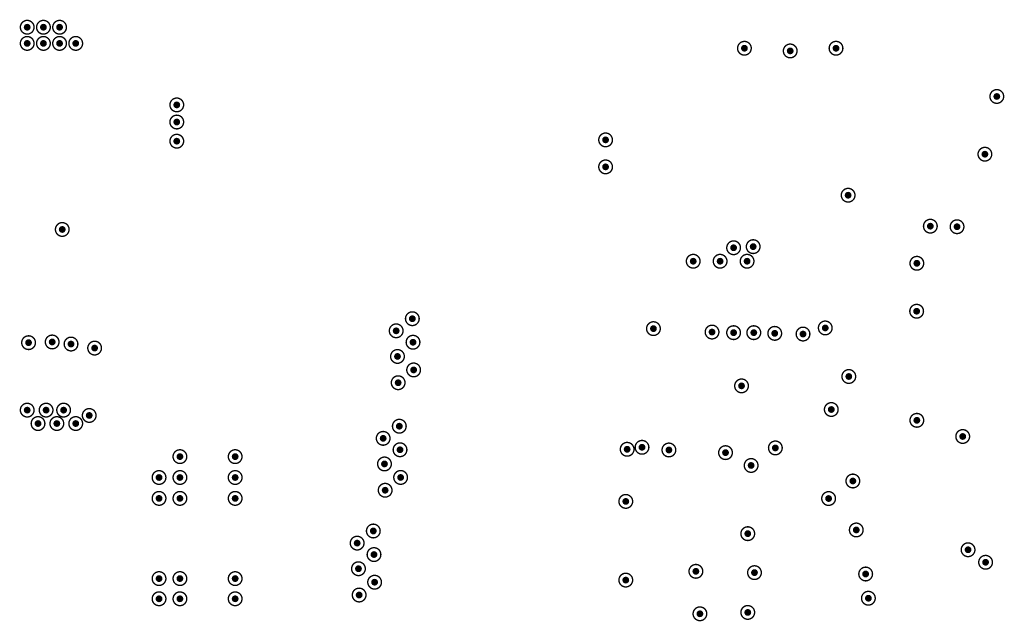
# Model space of a CAD drawing. Header units: inches. Extents: x -11.9 to 0, y -4.1 to 7.1.
# Tile 48 of 54: x -3.6 to -2.2, y 3.4 to 4.3. Entities that reach past the tile are written whole.
import ezdxf

# ---------------------------------------------------------------- set-up
doc = ezdxf.new("R2010")
doc.units = ezdxf.units.IN
doc.header["$MEASUREMENT"] = 0
doc.layers.add('DrillDrawing', color=1, linetype='Continuous')
doc.layers.add('ViaHoleLayer', color=16, linetype='Continuous')

msp = doc.modelspace()

# ---------------------------------------------------------------- hatches: boundary and pattern name
at = {"layer": 'ViaHoleLayer'}
h = msp.add_hatch(color=16, dxfattribs=at)
edge = h.paths.add_edge_path()
edge.add_arc((-3.6024, 4.2874), 0.005, 0, 360)
h = msp.add_hatch(color=16, dxfattribs=at)
edge = h.paths.add_edge_path()
edge.add_arc((-3.5787, 4.2874), 0.005, 0, 360)
h = msp.add_hatch(color=16, dxfattribs=at)
edge = h.paths.add_edge_path()
edge.add_arc((-3.5551, 4.2874), 0.005, 0, 360)
h = msp.add_hatch(color=16, dxfattribs=at)
edge = h.paths.add_edge_path()
edge.add_arc((-3.6024, 4.2638), 0.005, 0, 360)
h = msp.add_hatch(color=16, dxfattribs=at)
edge = h.paths.add_edge_path()
edge.add_arc((-3.5787, 4.2638), 0.005, 0, 360)
h = msp.add_hatch(color=16, dxfattribs=at)
edge = h.paths.add_edge_path()
edge.add_arc((-3.5551, 4.2638), 0.005, 0, 360)
h = msp.add_hatch(color=16, dxfattribs=at)
edge = h.paths.add_edge_path()
edge.add_arc((-3.5315, 4.2638), 0.005, 0, 360)
h = msp.add_hatch(color=16, dxfattribs=at)
edge = h.paths.add_edge_path()
edge.add_arc((-2.5547, 4.2567), 0.005, 0, 360)
h = msp.add_hatch(color=16, dxfattribs=at)
edge = h.paths.add_edge_path()
edge.add_arc((-2.4878, 4.2528), 0.005, 0, 360)
h = msp.add_hatch(color=16, dxfattribs=at)
edge = h.paths.add_edge_path()
edge.add_arc((-2.4209, 4.2567), 0.005, 0, 360)
h = msp.add_hatch(color=16, dxfattribs=at)
edge = h.paths.add_edge_path()
edge.add_arc((-2.186, 4.1863), 0.005, 0, 360)
h = msp.add_hatch(color=16, dxfattribs=at)
edge = h.paths.add_edge_path()
edge.add_arc((-3.3839, 4.174), 0.005, 0, 360)
h = msp.add_hatch(color=16, dxfattribs=at)
edge = h.paths.add_edge_path()
edge.add_arc((-3.3839, 4.149), 0.005, 0, 360)
h = msp.add_hatch(color=16, dxfattribs=at)
edge = h.paths.add_edge_path()
edge.add_arc((-3.3839, 4.121), 0.005, 0, 360)
h = msp.add_hatch(color=16, dxfattribs=at)
edge = h.paths.add_edge_path()
edge.add_arc((-2.7575, 4.1229), 0.005, 0, 360)
h = msp.add_hatch(color=16, dxfattribs=at)
edge = h.paths.add_edge_path()
edge.add_arc((-2.2034, 4.102), 0.005, 0, 360)
h = msp.add_hatch(color=16, dxfattribs=at)
edge = h.paths.add_edge_path()
edge.add_arc((-2.7575, 4.0835), 0.005, 0, 360)
h = msp.add_hatch(color=16, dxfattribs=at)
edge = h.paths.add_edge_path()
edge.add_arc((-2.4032, 4.0421), 0.005, 0, 360)
h = msp.add_hatch(color=16, dxfattribs=at)
edge = h.paths.add_edge_path()
edge.add_arc((-2.2831, 3.9969), 0.005, 0, 360)
h = msp.add_hatch(color=16, dxfattribs=at)
edge = h.paths.add_edge_path()
edge.add_arc((-2.2441, 3.9961), 0.005, 0, 360)
h = msp.add_hatch(color=16, dxfattribs=at)
edge = h.paths.add_edge_path()
edge.add_arc((-3.5512, 3.9921), 0.005, 0, 360)
h = msp.add_hatch(color=16, dxfattribs=at)
edge = h.paths.add_edge_path()
edge.add_arc((-2.5705, 3.9654), 0.005, 0, 360)
h = msp.add_hatch(color=16, dxfattribs=at)
edge = h.paths.add_edge_path()
edge.add_arc((-2.5419, 3.967), 0.005, 0, 360)
h = msp.add_hatch(color=16, dxfattribs=at)
edge = h.paths.add_edge_path()
edge.add_arc((-2.6295, 3.9457), 0.005, 0, 360)
h = msp.add_hatch(color=16, dxfattribs=at)
edge = h.paths.add_edge_path()
edge.add_arc((-2.5902, 3.9457), 0.005, 0, 360)
h = msp.add_hatch(color=16, dxfattribs=at)
edge = h.paths.add_edge_path()
edge.add_arc((-2.5508, 3.9457), 0.005, 0, 360)
h = msp.add_hatch(color=16, dxfattribs=at)
edge = h.paths.add_edge_path()
edge.add_arc((-2.3028, 3.9427), 0.005, 0, 360)
h = msp.add_hatch(color=16, dxfattribs=at)
edge = h.paths.add_edge_path()
edge.add_arc((-2.3031, 3.8727), 0.005, 0, 360)
h = msp.add_hatch(color=16, dxfattribs=at)
edge = h.paths.add_edge_path()
edge.add_arc((-3.0398, 3.8618), 0.005, 0, 360)
h = msp.add_hatch(color=16, dxfattribs=at)
edge = h.paths.add_edge_path()
edge.add_arc((-3.0634, 3.8441), 0.005, 0, 360)
h = msp.add_hatch(color=16, dxfattribs=at)
edge = h.paths.add_edge_path()
edge.add_arc((-2.6876, 3.8473), 0.005, 0, 360)
h = msp.add_hatch(color=16, dxfattribs=at)
edge = h.paths.add_edge_path()
edge.add_arc((-2.602, 3.8423), 0.005, 0, 360)
h = msp.add_hatch(color=16, dxfattribs=at)
edge = h.paths.add_edge_path()
edge.add_arc((-2.5705, 3.8414), 0.005, 0, 360)
h = msp.add_hatch(color=16, dxfattribs=at)
edge = h.paths.add_edge_path()
edge.add_arc((-2.541, 3.8414), 0.005, 0, 360)
h = msp.add_hatch(color=16, dxfattribs=at)
edge = h.paths.add_edge_path()
edge.add_arc((-2.5104, 3.8404), 0.005, 0, 360)
h = msp.add_hatch(color=16, dxfattribs=at)
edge = h.paths.add_edge_path()
edge.add_arc((-2.4691, 3.8394), 0.005, 0, 360)
h = msp.add_hatch(color=16, dxfattribs=at)
edge = h.paths.add_edge_path()
edge.add_arc((-2.4366, 3.8483), 0.005, 0, 360)
h = msp.add_hatch(color=16, dxfattribs=at)
edge = h.paths.add_edge_path()
edge.add_arc((-3.6004, 3.8268), 0.005, 0, 360)
h = msp.add_hatch(color=16, dxfattribs=at)
edge = h.paths.add_edge_path()
edge.add_arc((-3.5659, 3.8278), 0.005, 0, 360)
h = msp.add_hatch(color=16, dxfattribs=at)
edge = h.paths.add_edge_path()
edge.add_arc((-3.5384, 3.8248), 0.005, 0, 360)
h = msp.add_hatch(color=16, dxfattribs=at)
edge = h.paths.add_edge_path()
edge.add_arc((-3.0388, 3.8274), 0.005, 0, 360)
h = msp.add_hatch(color=16, dxfattribs=at)
edge = h.paths.add_edge_path()
edge.add_arc((-3.5039, 3.8189), 0.005, 0, 360)
h = msp.add_hatch(color=16, dxfattribs=at)
edge = h.paths.add_edge_path()
edge.add_arc((-3.0615, 3.8067), 0.005, 0, 360)
h = msp.add_hatch(color=16, dxfattribs=at)
edge = h.paths.add_edge_path()
edge.add_arc((-3.0379, 3.787), 0.005, 0, 360)
h = msp.add_hatch(color=16, dxfattribs=at)
edge = h.paths.add_edge_path()
edge.add_arc((-3.0605, 3.7683), 0.005, 0, 360)
h = msp.add_hatch(color=16, dxfattribs=at)
edge = h.paths.add_edge_path()
edge.add_arc((-2.5589, 3.7637), 0.005, 0, 360)
h = msp.add_hatch(color=16, dxfattribs=at)
edge = h.paths.add_edge_path()
edge.add_arc((-2.4022, 3.7774), 0.005, 0, 360)
h = msp.add_hatch(color=16, dxfattribs=at)
edge = h.paths.add_edge_path()
edge.add_arc((-3.6024, 3.7283), 0.005, 0, 360)
h = msp.add_hatch(color=16, dxfattribs=at)
edge = h.paths.add_edge_path()
edge.add_arc((-3.5748, 3.7283), 0.005, 0, 360)
h = msp.add_hatch(color=16, dxfattribs=at)
edge = h.paths.add_edge_path()
edge.add_arc((-3.5492, 3.7283), 0.005, 0, 360)
h = msp.add_hatch(color=16, dxfattribs=at)
edge = h.paths.add_edge_path()
edge.add_arc((-3.5118, 3.7205), 0.005, 0, 360)
h = msp.add_hatch(color=16, dxfattribs=at)
edge = h.paths.add_edge_path()
edge.add_arc((-2.4278, 3.7292), 0.005, 0, 360)
h = msp.add_hatch(color=16, dxfattribs=at)
edge = h.paths.add_edge_path()
edge.add_arc((-3.5866, 3.7087), 0.005, 0, 360)
h = msp.add_hatch(color=16, dxfattribs=at)
edge = h.paths.add_edge_path()
edge.add_arc((-3.5591, 3.7087), 0.005, 0, 360)
h = msp.add_hatch(color=16, dxfattribs=at)
edge = h.paths.add_edge_path()
edge.add_arc((-3.5315, 3.7087), 0.005, 0, 360)
h = msp.add_hatch(color=16, dxfattribs=at)
edge = h.paths.add_edge_path()
edge.add_arc((-2.3028, 3.7134), 0.005, 0, 360)
h = msp.add_hatch(color=16, dxfattribs=at)
edge = h.paths.add_edge_path()
edge.add_arc((-3.0588, 3.7048), 0.005, 0, 360)
h = msp.add_hatch(color=16, dxfattribs=at)
edge = h.paths.add_edge_path()
edge.add_arc((-3.0824, 3.6871), 0.005, 0, 360)
h = msp.add_hatch(color=16, dxfattribs=at)
edge = h.paths.add_edge_path()
edge.add_arc((-2.2358, 3.6898), 0.005, 0, 360)
h = msp.add_hatch(color=16, dxfattribs=at)
edge = h.paths.add_edge_path()
edge.add_arc((-3.0578, 3.6704), 0.005, 0, 360)
h = msp.add_hatch(color=16, dxfattribs=at)
edge = h.paths.add_edge_path()
edge.add_arc((-2.726, 3.6711), 0.005, 0, 360)
h = msp.add_hatch(color=16, dxfattribs=at)
edge = h.paths.add_edge_path()
edge.add_arc((-2.7043, 3.674), 0.005, 0, 360)
h = msp.add_hatch(color=16, dxfattribs=at)
edge = h.paths.add_edge_path()
edge.add_arc((-2.665, 3.6701), 0.005, 0, 360)
h = msp.add_hatch(color=16, dxfattribs=at)
edge = h.paths.add_edge_path()
edge.add_arc((-2.5823, 3.6662), 0.005, 0, 360)
h = msp.add_hatch(color=16, dxfattribs=at)
edge = h.paths.add_edge_path()
edge.add_arc((-2.5095, 3.6731), 0.005, 0, 360)
h = msp.add_hatch(color=16, dxfattribs=at)
edge = h.paths.add_edge_path()
edge.add_arc((-3.3793, 3.6604), 0.005, 0, 360)
h = msp.add_hatch(color=16, dxfattribs=at)
edge = h.paths.add_edge_path()
edge.add_arc((-3.2986, 3.6604), 0.005, 0, 360)
h = msp.add_hatch(color=16, dxfattribs=at)
edge = h.paths.add_edge_path()
edge.add_arc((-3.0805, 3.6497), 0.005, 0, 360)
h = msp.add_hatch(color=16, dxfattribs=at)
edge = h.paths.add_edge_path()
edge.add_arc((-2.5449, 3.6475), 0.005, 0, 360)
h = msp.add_hatch(color=16, dxfattribs=at)
edge = h.paths.add_edge_path()
edge.add_arc((-3.4098, 3.6299), 0.005, 0, 360)
h = msp.add_hatch(color=16, dxfattribs=at)
edge = h.paths.add_edge_path()
edge.add_arc((-3.3793, 3.6299), 0.005, 0, 360)
h = msp.add_hatch(color=16, dxfattribs=at)
edge = h.paths.add_edge_path()
edge.add_arc((-3.2986, 3.6299), 0.005, 0, 360)
h = msp.add_hatch(color=16, dxfattribs=at)
edge = h.paths.add_edge_path()
edge.add_arc((-3.0569, 3.63), 0.005, 0, 360)
h = msp.add_hatch(color=16, dxfattribs=at)
edge = h.paths.add_edge_path()
edge.add_arc((-2.3963, 3.6248), 0.005, 0, 360)
h = msp.add_hatch(color=16, dxfattribs=at)
edge = h.paths.add_edge_path()
edge.add_arc((-3.0795, 3.6113), 0.005, 0, 360)
h = msp.add_hatch(color=16, dxfattribs=at)
edge = h.paths.add_edge_path()
edge.add_arc((-3.4098, 3.5994), 0.005, 0, 360)
h = msp.add_hatch(color=16, dxfattribs=at)
edge = h.paths.add_edge_path()
edge.add_arc((-3.3793, 3.5994), 0.005, 0, 360)
h = msp.add_hatch(color=16, dxfattribs=at)
edge = h.paths.add_edge_path()
edge.add_arc((-3.2986, 3.5994), 0.005, 0, 360)
h = msp.add_hatch(color=16, dxfattribs=at)
edge = h.paths.add_edge_path()
edge.add_arc((-2.728, 3.595), 0.005, 0, 360)
h = msp.add_hatch(color=16, dxfattribs=at)
edge = h.paths.add_edge_path()
edge.add_arc((-2.4317, 3.5992), 0.005, 0, 360)
h = msp.add_hatch(color=16, dxfattribs=at)
edge = h.paths.add_edge_path()
edge.add_arc((-3.0968, 3.5518), 0.005, 0, 360)
h = msp.add_hatch(color=16, dxfattribs=at)
edge = h.paths.add_edge_path()
edge.add_arc((-2.5498, 3.5479), 0.005, 0, 360)
h = msp.add_hatch(color=16, dxfattribs=at)
edge = h.paths.add_edge_path()
edge.add_arc((-2.3913, 3.5533), 0.005, 0, 360)
h = msp.add_hatch(color=16, dxfattribs=at)
edge = h.paths.add_edge_path()
edge.add_arc((-3.1204, 3.5341), 0.005, 0, 360)
h = msp.add_hatch(color=16, dxfattribs=at)
edge = h.paths.add_edge_path()
edge.add_arc((-2.228, 3.5244), 0.005, 0, 360)
h = msp.add_hatch(color=16, dxfattribs=at)
edge = h.paths.add_edge_path()
edge.add_arc((-3.0958, 3.5174), 0.005, 0, 360)
h = msp.add_hatch(color=16, dxfattribs=at)
edge = h.paths.add_edge_path()
edge.add_arc((-2.2024, 3.5061), 0.005, 0, 360)
h = msp.add_hatch(color=16, dxfattribs=at)
edge = h.paths.add_edge_path()
edge.add_arc((-3.1185, 3.4967), 0.005, 0, 360)
h = msp.add_hatch(color=16, dxfattribs=at)
edge = h.paths.add_edge_path()
edge.add_arc((-2.6256, 3.4929), 0.005, 0, 360)
h = msp.add_hatch(color=16, dxfattribs=at)
edge = h.paths.add_edge_path()
edge.add_arc((-2.54, 3.491), 0.005, 0, 360)
h = msp.add_hatch(color=16, dxfattribs=at)
edge = h.paths.add_edge_path()
edge.add_arc((-3.4098, 3.4823), 0.005, 0, 360)
h = msp.add_hatch(color=16, dxfattribs=at)
edge = h.paths.add_edge_path()
edge.add_arc((-3.3793, 3.4823), 0.005, 0, 360)
h = msp.add_hatch(color=16, dxfattribs=at)
edge = h.paths.add_edge_path()
edge.add_arc((-3.2986, 3.4823), 0.005, 0, 360)
h = msp.add_hatch(color=16, dxfattribs=at)
edge = h.paths.add_edge_path()
edge.add_arc((-3.0949, 3.477), 0.005, 0, 360)
h = msp.add_hatch(color=16, dxfattribs=at)
edge = h.paths.add_edge_path()
edge.add_arc((-2.728, 3.4801), 0.005, 0, 360)
h = msp.add_hatch(color=16, dxfattribs=at)
edge = h.paths.add_edge_path()
edge.add_arc((-2.3776, 3.489), 0.005, 0, 360)
h = msp.add_hatch(color=16, dxfattribs=at)
edge = h.paths.add_edge_path()
edge.add_arc((-3.4098, 3.4528), 0.005, 0, 360)
h = msp.add_hatch(color=16, dxfattribs=at)
edge = h.paths.add_edge_path()
edge.add_arc((-3.3793, 3.4528), 0.005, 0, 360)
h = msp.add_hatch(color=16, dxfattribs=at)
edge = h.paths.add_edge_path()
edge.add_arc((-3.2986, 3.4528), 0.005, 0, 360)
h = msp.add_hatch(color=16, dxfattribs=at)
edge = h.paths.add_edge_path()
edge.add_arc((-3.1175, 3.4583), 0.005, 0, 360)
h = msp.add_hatch(color=16, dxfattribs=at)
edge = h.paths.add_edge_path()
edge.add_arc((-2.3736, 3.4536), 0.005, 0, 360)
h = msp.add_hatch(color=16, dxfattribs=at)
edge = h.paths.add_edge_path()
edge.add_arc((-2.5498, 3.4329), 0.005, 0, 360)
h = msp.add_hatch(color=16, dxfattribs=at)
edge = h.paths.add_edge_path()
edge.add_arc((-2.6197, 3.4309), 0.005, 0, 360)

# ---------------------------------------------------------------- linework, layer by layer
at = {"layer": 'DrillDrawing'}
for points, const_width in [([(-3.5924, 4.2874, 1), (-3.6124, 4.2874, 1)], 0.002), ([(-3.6129, 4.2874, 1), (-3.6119, 4.2874, 1)], 0.001), ([(-3.5929, 4.2874, 1), (-3.5919, 4.2874, 1)], 0.001), ([(-3.5687, 4.2874, 1), (-3.5887, 4.2874, 1)], 0.002), ([(-3.5892, 4.2874, 1), (-3.5882, 4.2874, 1)], 0.001), ([(-3.5692, 4.2874, 1), (-3.5682, 4.2874, 1)], 0.001), ([(-3.5451, 4.2874, 1), (-3.5651, 4.2874, 1)], 0.002), ([(-3.5656, 4.2874, 1), (-3.5646, 4.2874, 1)], 0.001), ([(-3.5456, 4.2874, 1), (-3.5446, 4.2874, 1)], 0.001), ([(-3.5924, 4.2638, 1), (-3.6124, 4.2638, 1)], 0.002), ([(-3.5687, 4.2638, 1), (-3.5887, 4.2638, 1)], 0.002), ([(-3.5451, 4.2638, 1), (-3.5651, 4.2638, 1)], 0.002), ([(-3.5215, 4.2638, 1), (-3.5415, 4.2638, 1)], 0.002), ([(-3.6129, 4.2638, 1), (-3.6119, 4.2638, 1)], 0.001), ([(-3.5929, 4.2638, 1), (-3.5919, 4.2638, 1)], 0.001), ([(-3.5892, 4.2638, 1), (-3.5882, 4.2638, 1)], 0.001), ([(-3.5692, 4.2638, 1), (-3.5682, 4.2638, 1)], 0.001), ([(-3.5656, 4.2638, 1), (-3.5646, 4.2638, 1)], 0.001), ([(-3.5456, 4.2638, 1), (-3.5446, 4.2638, 1)], 0.001), ([(-3.542, 4.2638, 1), (-3.541, 4.2638, 1)], 0.001), ([(-3.522, 4.2638, 1), (-3.521, 4.2638, 1)], 0.001), ([(-2.5447, 4.2567, 1), (-2.5647, 4.2567, 1)], 0.002), ([(-2.5652, 4.2567, 1), (-2.5642, 4.2567, 1)], 0.001), ([(-2.5452, 4.2567, 1), (-2.5442, 4.2567, 1)], 0.001), ([(-2.4778, 4.2528, 1), (-2.4978, 4.2528, 1)], 0.002), ([(-2.4109, 4.2567, 1), (-2.4309, 4.2567, 1)], 0.002), ([(-2.4314, 4.2567, 1), (-2.4304, 4.2567, 1)], 0.001), ([(-2.4114, 4.2567, 1), (-2.4104, 4.2567, 1)], 0.001), ([(-2.4983, 4.2528, 1), (-2.4973, 4.2528, 1)], 0.001), ([(-2.4783, 4.2528, 1), (-2.4773, 4.2528, 1)], 0.001), ([(-2.176, 4.1863, 1), (-2.196, 4.1863, 1)], 0.002), ([(-2.1965, 4.1863, 1), (-2.1955, 4.1863, 1)], 0.001), ([(-2.1765, 4.1863, 1), (-2.1755, 4.1863, 1)], 0.001), ([(-3.3739, 4.174, 1), (-3.3939, 4.174, 1)], 0.002), ([(-3.3944, 4.174, 1), (-3.3934, 4.174, 1)], 0.001), ([(-3.3744, 4.174, 1), (-3.3734, 4.174, 1)], 0.001), ([(-3.3739, 4.149, 1), (-3.3939, 4.149, 1)], 0.002), ([(-3.3944, 4.149, 1), (-3.3934, 4.149, 1)], 0.001), ([(-3.3744, 4.149, 1), (-3.3734, 4.149, 1)], 0.001), ([(-3.3739, 4.121, 1), (-3.3939, 4.121, 1)], 0.002), ([(-2.7475, 4.1229, 1), (-2.7675, 4.1229, 1)], 0.002), ([(-3.3944, 4.121, 1), (-3.3934, 4.121, 1)], 0.001), ([(-3.3744, 4.121, 1), (-3.3734, 4.121, 1)], 0.001), ([(-2.768, 4.1229, 1), (-2.767, 4.1229, 1)], 0.001), ([(-2.748, 4.1229, 1), (-2.747, 4.1229, 1)], 0.001), ([(-2.1934, 4.102, 1), (-2.2134, 4.102, 1)], 0.002), ([(-2.2139, 4.102, 1), (-2.2129, 4.102, 1)], 0.001), ([(-2.1939, 4.102, 1), (-2.1929, 4.102, 1)], 0.001), ([(-2.7475, 4.0835, 1), (-2.7675, 4.0835, 1)], 0.002), ([(-2.768, 4.0835, 1), (-2.767, 4.0835, 1)], 0.001), ([(-2.748, 4.0835, 1), (-2.747, 4.0835, 1)], 0.001), ([(-2.3932, 4.0421, 1), (-2.4132, 4.0421, 1)], 0.002), ([(-2.4137, 4.0421, 1), (-2.4127, 4.0421, 1)], 0.001), ([(-2.3937, 4.0421, 1), (-2.3927, 4.0421, 1)], 0.001), ([(-3.5412, 3.9921, 1), (-3.5612, 3.9921, 1)], 0.002), ([(-2.2731, 3.9969, 1), (-2.2931, 3.9969, 1)], 0.002), ([(-2.2341, 3.9961, 1), (-2.2541, 3.9961, 1)], 0.002), ([(-3.5617, 3.9921, 1), (-3.5607, 3.9921, 1)], 0.001), ([(-3.5417, 3.9921, 1), (-3.5407, 3.9921, 1)], 0.001), ([(-2.2936, 3.9969, 1), (-2.2926, 3.9969, 1)], 0.001), ([(-2.2736, 3.9969, 1), (-2.2726, 3.9969, 1)], 0.001), ([(-2.2546, 3.9961, 1), (-2.2536, 3.9961, 1)], 0.001), ([(-2.2346, 3.9961, 1), (-2.2336, 3.9961, 1)], 0.001), ([(-2.5605, 3.9654, 1), (-2.5805, 3.9654, 1)], 0.002), ([(-2.5319, 3.967, 1), (-2.5519, 3.967, 1)], 0.002), ([(-2.6195, 3.9457, 1), (-2.6395, 3.9457, 1)], 0.002), ([(-2.5802, 3.9457, 1), (-2.6002, 3.9457, 1)], 0.002), ([(-2.581, 3.9654, 1), (-2.58, 3.9654, 1)], 0.001), ([(-2.5408, 3.9457, 1), (-2.5608, 3.9457, 1)], 0.002), ([(-2.561, 3.9654, 1), (-2.56, 3.9654, 1)], 0.001), ([(-2.5524, 3.967, 1), (-2.5514, 3.967, 1)], 0.001), ([(-2.5324, 3.967, 1), (-2.5314, 3.967, 1)], 0.001), ([(-2.64, 3.9457, 1), (-2.639, 3.9457, 1)], 0.001), ([(-2.62, 3.9457, 1), (-2.619, 3.9457, 1)], 0.001), ([(-2.6007, 3.9457, 1), (-2.5997, 3.9457, 1)], 0.001), ([(-2.5807, 3.9457, 1), (-2.5797, 3.9457, 1)], 0.001), ([(-2.5613, 3.9457, 1), (-2.5603, 3.9457, 1)], 0.001), ([(-2.5413, 3.9457, 1), (-2.5403, 3.9457, 1)], 0.001), ([(-2.2928, 3.9427, 1), (-2.3128, 3.9427, 1)], 0.002), ([(-2.3133, 3.9427, 1), (-2.3123, 3.9427, 1)], 0.001), ([(-2.2933, 3.9427, 1), (-2.2923, 3.9427, 1)], 0.001), ([(-2.2931, 3.8727, 1), (-2.3131, 3.8727, 1)], 0.002), ([(-3.0298, 3.8618, 1), (-3.0498, 3.8618, 1)], 0.002), ([(-2.3136, 3.8727, 1), (-2.3126, 3.8727, 1)], 0.001), ([(-2.2936, 3.8727, 1), (-2.2926, 3.8727, 1)], 0.001), ([(-3.0534, 3.8441, 1), (-3.0734, 3.8441, 1)], 0.002), ([(-3.0503, 3.8618, 1), (-3.0493, 3.8618, 1)], 0.001), ([(-3.0303, 3.8618, 1), (-3.0293, 3.8618, 1)], 0.001), ([(-2.6776, 3.8473, 1), (-2.6976, 3.8473, 1)], 0.002), ([(-2.4266, 3.8483, 1), (-2.4466, 3.8483, 1)], 0.002), ([(-3.0739, 3.8441, 1), (-3.0729, 3.8441, 1)], 0.001), ([(-3.0539, 3.8441, 1), (-3.0529, 3.8441, 1)], 0.001), ([(-2.6981, 3.8473, 1), (-2.6971, 3.8473, 1)], 0.001), ([(-2.6781, 3.8473, 1), (-2.6771, 3.8473, 1)], 0.001), ([(-2.592, 3.8423, 1), (-2.612, 3.8423, 1)], 0.002), ([(-2.6125, 3.8423, 1), (-2.6115, 3.8423, 1)], 0.001), ([(-2.5925, 3.8423, 1), (-2.5915, 3.8423, 1)], 0.001), ([(-2.5605, 3.8414, 1), (-2.5805, 3.8414, 1)], 0.002), ([(-2.581, 3.8414, 1), (-2.58, 3.8414, 1)], 0.001), ([(-2.561, 3.8414, 1), (-2.56, 3.8414, 1)], 0.001), ([(-2.531, 3.8414, 1), (-2.551, 3.8414, 1)], 0.002), ([(-2.5515, 3.8414, 1), (-2.5505, 3.8414, 1)], 0.001), ([(-2.5315, 3.8414, 1), (-2.5305, 3.8414, 1)], 0.001), ([(-2.5004, 3.8404, 1), (-2.5204, 3.8404, 1)], 0.002), ([(-2.5209, 3.8404, 1), (-2.5199, 3.8404, 1)], 0.001), ([(-2.5009, 3.8404, 1), (-2.4999, 3.8404, 1)], 0.001), ([(-2.4591, 3.8394, 1), (-2.4791, 3.8394, 1)], 0.002), ([(-2.4796, 3.8394, 1), (-2.4786, 3.8394, 1)], 0.001), ([(-2.4596, 3.8394, 1), (-2.4586, 3.8394, 1)], 0.001), ([(-2.4471, 3.8483, 1), (-2.4461, 3.8483, 1)], 0.001), ([(-2.4271, 3.8483, 1), (-2.4261, 3.8483, 1)], 0.001), ([(-3.5904, 3.8268, 1), (-3.6104, 3.8268, 1)], 0.002), ([(-3.6109, 3.8268, 1), (-3.6099, 3.8268, 1)], 0.001), ([(-3.5909, 3.8268, 1), (-3.5899, 3.8268, 1)], 0.001), ([(-3.5559, 3.8278, 1), (-3.5759, 3.8278, 1)], 0.002), ([(-3.5764, 3.8278, 1), (-3.5754, 3.8278, 1)], 0.001), ([(-3.5564, 3.8278, 1), (-3.5554, 3.8278, 1)], 0.001), ([(-3.5284, 3.8248, 1), (-3.5484, 3.8248, 1)], 0.002), ([(-3.4939, 3.8189, 1), (-3.5139, 3.8189, 1)], 0.002), ([(-3.0288, 3.8274, 1), (-3.0488, 3.8274, 1)], 0.002), ([(-3.0493, 3.8274, 1), (-3.0483, 3.8274, 1)], 0.001), ([(-3.0293, 3.8274, 1), (-3.0283, 3.8274, 1)], 0.001), ([(-3.5489, 3.8248, 1), (-3.5479, 3.8248, 1)], 0.001), ([(-3.5289, 3.8248, 1), (-3.5279, 3.8248, 1)], 0.001), ([(-3.5144, 3.8189, 1), (-3.5134, 3.8189, 1)], 0.001), ([(-3.4944, 3.8189, 1), (-3.4934, 3.8189, 1)], 0.001), ([(-3.0515, 3.8067, 1), (-3.0715, 3.8067, 1)], 0.002), ([(-3.072, 3.8067, 1), (-3.071, 3.8067, 1)], 0.001), ([(-3.052, 3.8067, 1), (-3.051, 3.8067, 1)], 0.001), ([(-3.0279, 3.787, 1), (-3.0479, 3.787, 1)], 0.002), ([(-3.0484, 3.787, 1), (-3.0474, 3.787, 1)], 0.001), ([(-3.0284, 3.787, 1), (-3.0274, 3.787, 1)], 0.001), ([(-2.3922, 3.7774, 1), (-2.4122, 3.7774, 1)], 0.002), ([(-3.0505, 3.7683, 1), (-3.0705, 3.7683, 1)], 0.002), ([(-3.071, 3.7683, 1), (-3.07, 3.7683, 1)], 0.001), ([(-3.051, 3.7683, 1), (-3.05, 3.7683, 1)], 0.001), ([(-2.5489, 3.7637, 1), (-2.5689, 3.7637, 1)], 0.002), ([(-2.4127, 3.7774, 1), (-2.4117, 3.7774, 1)], 0.001), ([(-2.3927, 3.7774, 1), (-2.3917, 3.7774, 1)], 0.001), ([(-2.5694, 3.7637, 1), (-2.5684, 3.7637, 1)], 0.001), ([(-2.5494, 3.7637, 1), (-2.5484, 3.7637, 1)], 0.001), ([(-2.4178, 3.7292, 1), (-2.4378, 3.7292, 1)], 0.002), ([(-3.5924, 3.7283, 1), (-3.6124, 3.7283, 1)], 0.002), ([(-3.6129, 3.7283, 1), (-3.6119, 3.7283, 1)], 0.001), ([(-3.5929, 3.7283, 1), (-3.5919, 3.7283, 1)], 0.001), ([(-3.5648, 3.7283, 1), (-3.5848, 3.7283, 1)], 0.002), ([(-3.5853, 3.7283, 1), (-3.5843, 3.7283, 1)], 0.001), ([(-3.5653, 3.7283, 1), (-3.5643, 3.7283, 1)], 0.001), ([(-3.5392, 3.7283, 1), (-3.5592, 3.7283, 1)], 0.002), ([(-3.5597, 3.7283, 1), (-3.5587, 3.7283, 1)], 0.001), ([(-3.5397, 3.7283, 1), (-3.5387, 3.7283, 1)], 0.001), ([(-3.5018, 3.7205, 1), (-3.5218, 3.7205, 1)], 0.002), ([(-2.4383, 3.7292, 1), (-2.4373, 3.7292, 1)], 0.001), ([(-2.4183, 3.7292, 1), (-2.4173, 3.7292, 1)], 0.001), ([(-3.5766, 3.7087, 1), (-3.5966, 3.7087, 1)], 0.002), ([(-3.5491, 3.7087, 1), (-3.5691, 3.7087, 1)], 0.002), ([(-3.5215, 3.7087, 1), (-3.5415, 3.7087, 1)], 0.002), ([(-3.5223, 3.7205, 1), (-3.5213, 3.7205, 1)], 0.001), ([(-3.5023, 3.7205, 1), (-3.5013, 3.7205, 1)], 0.001), ([(-3.0488, 3.7048, 1), (-3.0688, 3.7048, 1)], 0.002), ([(-2.2928, 3.7134, 1), (-2.3128, 3.7134, 1)], 0.002), ([(-2.3133, 3.7134, 1), (-2.3123, 3.7134, 1)], 0.001), ([(-2.2933, 3.7134, 1), (-2.2923, 3.7134, 1)], 0.001), ([(-3.5971, 3.7087, 1), (-3.5961, 3.7087, 1)], 0.001), ([(-3.5771, 3.7087, 1), (-3.5761, 3.7087, 1)], 0.001), ([(-3.5696, 3.7087, 1), (-3.5686, 3.7087, 1)], 0.001), ([(-3.5496, 3.7087, 1), (-3.5486, 3.7087, 1)], 0.001), ([(-3.542, 3.7087, 1), (-3.541, 3.7087, 1)], 0.001), ([(-3.522, 3.7087, 1), (-3.521, 3.7087, 1)], 0.001), ([(-3.0724, 3.6871, 1), (-3.0924, 3.6871, 1)], 0.002), ([(-3.0693, 3.7048, 1), (-3.0683, 3.7048, 1)], 0.001), ([(-3.0493, 3.7048, 1), (-3.0483, 3.7048, 1)], 0.001), ([(-2.2258, 3.6898, 1), (-2.2458, 3.6898, 1)], 0.002), ([(-3.0929, 3.6871, 1), (-3.0919, 3.6871, 1)], 0.001), ([(-3.0729, 3.6871, 1), (-3.0719, 3.6871, 1)], 0.001), ([(-2.716, 3.6711, 1), (-2.736, 3.6711, 1)], 0.002), ([(-2.6943, 3.674, 1), (-2.7143, 3.674, 1)], 0.002), ([(-2.4995, 3.6731, 1), (-2.5195, 3.6731, 1)], 0.002), ([(-2.2463, 3.6898, 1), (-2.2453, 3.6898, 1)], 0.001), ([(-2.2263, 3.6898, 1), (-2.2253, 3.6898, 1)], 0.001), ([(-3.3693, 3.6604, 1), (-3.3893, 3.6604, 1)], 0.002), ([(-3.2886, 3.6604, 1), (-3.3086, 3.6604, 1)], 0.002), ([(-3.0478, 3.6704, 1), (-3.0678, 3.6704, 1)], 0.002), ([(-3.0683, 3.6704, 1), (-3.0673, 3.6704, 1)], 0.001), ([(-3.0483, 3.6704, 1), (-3.0473, 3.6704, 1)], 0.001), ([(-2.7365, 3.6711, 1), (-2.7355, 3.6711, 1)], 0.001), ([(-2.7165, 3.6711, 1), (-2.7155, 3.6711, 1)], 0.001), ([(-2.7148, 3.674, 1), (-2.7138, 3.674, 1)], 0.001), ([(-2.6948, 3.674, 1), (-2.6938, 3.674, 1)], 0.001), ([(-2.655, 3.6701, 1), (-2.675, 3.6701, 1)], 0.002), ([(-2.6755, 3.6701, 1), (-2.6745, 3.6701, 1)], 0.001), ([(-2.6555, 3.6701, 1), (-2.6545, 3.6701, 1)], 0.001), ([(-2.5723, 3.6662, 1), (-2.5923, 3.6662, 1)], 0.002), ([(-2.52, 3.6731, 1), (-2.519, 3.6731, 1)], 0.001), ([(-2.5, 3.6731, 1), (-2.499, 3.6731, 1)], 0.001), ([(-3.3898, 3.6604, 1), (-3.3888, 3.6604, 1)], 0.001), ([(-3.3698, 3.6604, 1), (-3.3688, 3.6604, 1)], 0.001), ([(-3.3091, 3.6604, 1), (-3.3081, 3.6604, 1)], 0.001), ([(-3.2891, 3.6604, 1), (-3.2881, 3.6604, 1)], 0.001), ([(-3.0705, 3.6497, 1), (-3.0905, 3.6497, 1)], 0.002), ([(-2.5928, 3.6662, 1), (-2.5918, 3.6662, 1)], 0.001), ([(-2.5728, 3.6662, 1), (-2.5718, 3.6662, 1)], 0.001), ([(-2.5349, 3.6475, 1), (-2.5549, 3.6475, 1)], 0.002), ([(-3.3998, 3.6299, 1), (-3.4198, 3.6299, 1)], 0.002), ([(-3.3693, 3.6299, 1), (-3.3893, 3.6299, 1)], 0.002), ([(-3.2886, 3.6299, 1), (-3.3086, 3.6299, 1)], 0.002), ([(-3.091, 3.6497, 1), (-3.09, 3.6497, 1)], 0.001), ([(-3.071, 3.6497, 1), (-3.07, 3.6497, 1)], 0.001), ([(-3.0469, 3.63, 1), (-3.0669, 3.63, 1)], 0.002), ([(-2.5554, 3.6475, 1), (-2.5544, 3.6475, 1)], 0.001), ([(-2.5354, 3.6475, 1), (-2.5344, 3.6475, 1)], 0.001), ([(-3.4203, 3.6299, 1), (-3.4193, 3.6299, 1)], 0.001), ([(-3.4003, 3.6299, 1), (-3.3993, 3.6299, 1)], 0.001), ([(-3.3898, 3.6299, 1), (-3.3888, 3.6299, 1)], 0.001), ([(-3.3698, 3.6299, 1), (-3.3688, 3.6299, 1)], 0.001), ([(-3.3091, 3.6299, 1), (-3.3081, 3.6299, 1)], 0.001), ([(-3.2891, 3.6299, 1), (-3.2881, 3.6299, 1)], 0.001), ([(-3.0674, 3.63, 1), (-3.0664, 3.63, 1)], 0.001), ([(-3.0474, 3.63, 1), (-3.0464, 3.63, 1)], 0.001), ([(-2.3863, 3.6248, 1), (-2.4063, 3.6248, 1)], 0.002), ([(-2.4068, 3.6248, 1), (-2.4058, 3.6248, 1)], 0.001), ([(-2.3868, 3.6248, 1), (-2.3858, 3.6248, 1)], 0.001), ([(-3.3998, 3.5994, 1), (-3.4198, 3.5994, 1)], 0.002), ([(-3.3693, 3.5994, 1), (-3.3893, 3.5994, 1)], 0.002), ([(-3.2886, 3.5994, 1), (-3.3086, 3.5994, 1)], 0.002), ([(-3.0695, 3.6113, 1), (-3.0895, 3.6113, 1)], 0.002), ([(-3.09, 3.6113, 1), (-3.089, 3.6113, 1)], 0.001), ([(-3.07, 3.6113, 1), (-3.069, 3.6113, 1)], 0.001), ([(-2.4217, 3.5992, 1), (-2.4417, 3.5992, 1)], 0.002), ([(-3.4203, 3.5994, 1), (-3.4193, 3.5994, 1)], 0.001), ([(-3.4003, 3.5994, 1), (-3.3993, 3.5994, 1)], 0.001), ([(-3.3898, 3.5994, 1), (-3.3888, 3.5994, 1)], 0.001), ([(-3.3698, 3.5994, 1), (-3.3688, 3.5994, 1)], 0.001), ([(-3.3091, 3.5994, 1), (-3.3081, 3.5994, 1)], 0.001), ([(-3.2891, 3.5994, 1), (-3.2881, 3.5994, 1)], 0.001), ([(-2.718, 3.595, 1), (-2.738, 3.595, 1)], 0.002), ([(-2.7385, 3.595, 1), (-2.7375, 3.595, 1)], 0.001), ([(-2.7185, 3.595, 1), (-2.7175, 3.595, 1)], 0.001), ([(-2.4422, 3.5992, 1), (-2.4412, 3.5992, 1)], 0.001), ([(-2.4222, 3.5992, 1), (-2.4212, 3.5992, 1)], 0.001), ([(-3.0868, 3.5518, 1), (-3.1068, 3.5518, 1)], 0.002), ([(-3.1073, 3.5518, 1), (-3.1063, 3.5518, 1)], 0.001), ([(-3.0873, 3.5518, 1), (-3.0863, 3.5518, 1)], 0.001), ([(-2.5398, 3.5479, 1), (-2.5598, 3.5479, 1)], 0.002), ([(-2.3813, 3.5533, 1), (-2.4013, 3.5533, 1)], 0.002), ([(-2.4018, 3.5533, 1), (-2.4008, 3.5533, 1)], 0.001), ([(-2.3818, 3.5533, 1), (-2.3808, 3.5533, 1)], 0.001), ([(-3.1104, 3.5341, 1), (-3.1304, 3.5341, 1)], 0.002), ([(-2.5603, 3.5479, 1), (-2.5593, 3.5479, 1)], 0.001), ([(-2.5403, 3.5479, 1), (-2.5393, 3.5479, 1)], 0.001), ([(-3.1309, 3.5341, 1), (-3.1299, 3.5341, 1)], 0.001), ([(-3.1109, 3.5341, 1), (-3.1099, 3.5341, 1)], 0.001), ([(-3.0858, 3.5174, 1), (-3.1058, 3.5174, 1)], 0.002), ([(-2.218, 3.5244, 1), (-2.238, 3.5244, 1)], 0.002), ([(-2.2385, 3.5244, 1), (-2.2375, 3.5244, 1)], 0.001), ([(-2.2185, 3.5244, 1), (-2.2175, 3.5244, 1)], 0.001), ([(-3.1063, 3.5174, 1), (-3.1053, 3.5174, 1)], 0.001), ([(-3.0863, 3.5174, 1), (-3.0853, 3.5174, 1)], 0.001), ([(-2.1924, 3.5061, 1), (-2.2124, 3.5061, 1)], 0.002), ([(-3.1085, 3.4967, 1), (-3.1285, 3.4967, 1)], 0.002), ([(-3.129, 3.4967, 1), (-3.128, 3.4967, 1)], 0.001), ([(-3.109, 3.4967, 1), (-3.108, 3.4967, 1)], 0.001), ([(-2.6156, 3.4929, 1), (-2.6356, 3.4929, 1)], 0.002), ([(-2.53, 3.491, 1), (-2.55, 3.491, 1)], 0.002), ([(-2.3676, 3.489, 1), (-2.3876, 3.489, 1)], 0.002), ([(-2.2129, 3.5061, 1), (-2.2119, 3.5061, 1)], 0.001), ([(-2.1929, 3.5061, 1), (-2.1919, 3.5061, 1)], 0.001), ([(-3.3998, 3.4823, 1), (-3.4198, 3.4823, 1)], 0.002), ([(-3.4203, 3.4823, 1), (-3.4193, 3.4823, 1)], 0.001), ([(-3.4003, 3.4823, 1), (-3.3993, 3.4823, 1)], 0.001), ([(-3.3693, 3.4823, 1), (-3.3893, 3.4823, 1)], 0.002), ([(-3.3898, 3.4823, 1), (-3.3888, 3.4823, 1)], 0.001), ([(-3.3698, 3.4823, 1), (-3.3688, 3.4823, 1)], 0.001), ([(-3.2886, 3.4823, 1), (-3.3086, 3.4823, 1)], 0.002), ([(-3.3091, 3.4823, 1), (-3.3081, 3.4823, 1)], 0.001), ([(-3.2891, 3.4823, 1), (-3.2881, 3.4823, 1)], 0.001), ([(-3.0849, 3.477, 1), (-3.1049, 3.477, 1)], 0.002), ([(-2.718, 3.4801, 1), (-2.738, 3.4801, 1)], 0.002), ([(-2.7385, 3.4801, 1), (-2.7375, 3.4801, 1)], 0.001), ([(-2.7185, 3.4801, 1), (-2.7175, 3.4801, 1)], 0.001), ([(-2.6361, 3.4929, 1), (-2.6351, 3.4929, 1)], 0.001), ([(-2.6161, 3.4929, 1), (-2.6151, 3.4929, 1)], 0.001), ([(-2.5505, 3.491, 1), (-2.5495, 3.491, 1)], 0.001), ([(-2.5305, 3.491, 1), (-2.5295, 3.491, 1)], 0.001), ([(-2.3881, 3.489, 1), (-2.3871, 3.489, 1)], 0.001), ([(-2.3681, 3.489, 1), (-2.3671, 3.489, 1)], 0.001), ([(-3.1075, 3.4583, 1), (-3.1275, 3.4583, 1)], 0.002), ([(-3.1054, 3.477, 1), (-3.1044, 3.477, 1)], 0.001), ([(-3.0854, 3.477, 1), (-3.0844, 3.477, 1)], 0.001), ([(-3.3998, 3.4528, 1), (-3.4198, 3.4528, 1)], 0.002), ([(-3.4203, 3.4528, 1), (-3.4193, 3.4528, 1)], 0.001), ([(-3.4003, 3.4528, 1), (-3.3993, 3.4528, 1)], 0.001), ([(-3.3693, 3.4528, 1), (-3.3893, 3.4528, 1)], 0.002), ([(-3.3898, 3.4528, 1), (-3.3888, 3.4528, 1)], 0.001), ([(-3.3698, 3.4528, 1), (-3.3688, 3.4528, 1)], 0.001), ([(-3.2886, 3.4528, 1), (-3.3086, 3.4528, 1)], 0.002), ([(-3.3091, 3.4528, 1), (-3.3081, 3.4528, 1)], 0.001), ([(-3.2891, 3.4528, 1), (-3.2881, 3.4528, 1)], 0.001), ([(-3.128, 3.4583, 1), (-3.127, 3.4583, 1)], 0.001), ([(-3.108, 3.4583, 1), (-3.107, 3.4583, 1)], 0.001), ([(-2.3636, 3.4536, 1), (-2.3836, 3.4536, 1)], 0.002), ([(-2.3841, 3.4536, 1), (-2.3831, 3.4536, 1)], 0.001), ([(-2.3641, 3.4536, 1), (-2.3631, 3.4536, 1)], 0.001), ([(-2.6097, 3.4309, 1), (-2.6297, 3.4309, 1)], 0.002), ([(-2.5398, 3.4329, 1), (-2.5598, 3.4329, 1)], 0.002), ([(-2.6302, 3.4309, 1), (-2.6292, 3.4309, 1)], 0.001), ([(-2.6102, 3.4309, 1), (-2.6092, 3.4309, 1)], 0.001), ([(-2.5603, 3.4329, 1), (-2.5593, 3.4329, 1)], 0.001), ([(-2.5403, 3.4329, 1), (-2.5393, 3.4329, 1)], 0.001)]:
    msp.add_lwpolyline(points, format="xyb", close=True, dxfattribs=dict(at, const_width=const_width))

doc.saveas('drawing.dxf')
